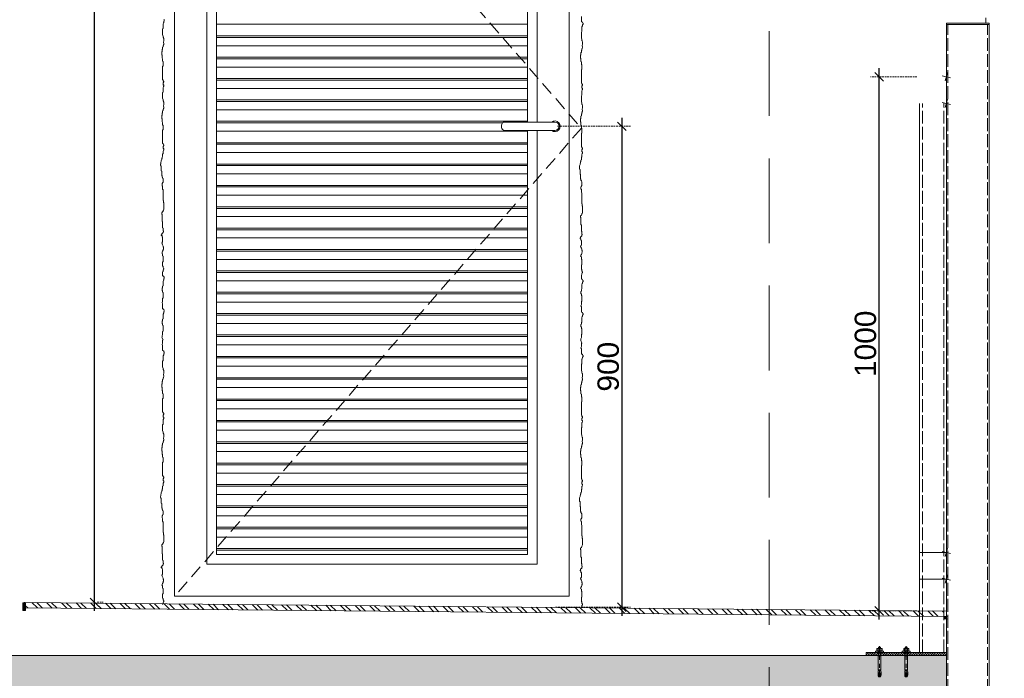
# Model space of a CAD drawing. Header units: millimetres. Extents: x 3652085 to 3778338, y -303702 to -273644.
# Tile 5 of 256: x 3655378 to 3657220, y -282828 to -281595. Entities that reach past the tile are written whole.
import ezdxf

# ---------------------------------------------------------------- set-up
doc = ezdxf.new("R2010")
doc.units = ezdxf.units.MM
doc.header["$PDMODE"] = 34
for name, pattern in [('ACAD_ISO02W100', [15, 12, -3]), ('AUSGEZOGEN', [0]), ('HIDDEN', [0.375, 0.25, -0.125]), ('HIDDEN2', [4.7625, 3.175, -1.5875])]:
    doc.linetypes.add(name, pattern=pattern)
for name, color, linetype, lineweight in [('DIM-03    (HAUSART)', 111, 'Continuous', 5), ('ENLARGED-01   (HAUSART)', 40, 'HIDDEN2', 5), ('FINISH-FLOOR   (HAUSART)', 140, 'Continuous', 5), ('METAL-CONSTRUCTION (HAUSART)', 186, 'Continuous', 5), ('SLAB    (HAUSART)_Pen_No__2', 8, 'Continuous', 15), ('WINDOW-PROFILE (HAUSART)', 166, 'Continuous', 5)]:
    doc.layers.add(name, color=color, linetype=linetype, lineweight=lineweight)
doc.layers.add('DOOR', color=7, linetype='AUSGEZOGEN')
doc.layers.add('TRANSOM', color=7, linetype='Continuous')
doc.styles.add('1-20 Eng HA', font='arial.ttf', dxfattribs={"height": 40})
doc.dimstyles.new('1-20 Eng HA', dxfattribs={"dimtxt": 40, "dimasz": 16, "dimexe": 16, "dimexo": 5, "dimgap": 5, "dimtad": 1, "dimdec": 0, "dimlfac": -1, "dimzin": 0, "dimdsep": 46, "dimtxsty": '1-20 Eng HA', "dimblk": 'OBLIQUE', "dimcen": 0.09, "dimdle": 16, "dimclrd": 256, "dimclre": 256, "dimclrt": 256, "dimadec": 0, "dimazin": 0, "dimtfac": 1, "dimtdec": 0, "dimtofl": 0, "dimtmove": 0, "dimatfit": 3, "dimldrblk": 'OBLIQUE', "dimfxl": 1, "dimtolj": 1, "dimtzin": 0, "dimlwe": 0, "dimarcsym": 0})

# ---------------------------------------------------------------- blocks, each defined once
blk = doc.blocks.new('_Oblique')
at = {"color": 0, "linetype": 'ByBlock', "lineweight": -2}
blk.add_line((-0.5, -0.5), (0.5, 0.5), dxfattribs=at)
blk = doc.blocks.new('*D82')
at = {"layer": 'Defpoints', "color": 0, "lineweight": 0, "transparency": 16777216}
for p in [(3655387.9, -279705.5, 604742), (3655517.8, -279705.5), (3655517.8, -282685.8)]:
    blk.add_point(p, dxfattribs=at)
at = {"layer": 'DIM-03    (HAUSART)', "lineweight": -2, "transparency": 16777216}
blk.add_line((3655517.8, -282701.8), (3655517.8, -279689.5), dxfattribs=at)
at = {"layer": 'DIM-03    (HAUSART)', "linetype": 'HIDDEN2', "lineweight": 0, "transparency": 16777216}
for p, q in [((3655392.9, -279705.5), (3655533.8, -279705.5)), ((3655522.8, -282685.8), (3655533.8, -282685.8))]:
    blk.add_line(p, q, dxfattribs=at)
at = {"layer": 'DIM-03    (HAUSART)', "lineweight": -2, "transparency": 16777216, "xscale": 16, "yscale": 16, "zscale": 16}
for p, rotation in [((3655517.8, -279705.5), 90), ((3655517.8, -282685.8), 270)]:
    blk.add_blockref('_Oblique', p, dxfattribs=dict(at, rotation=rotation))
at = {"layer": 'DIM-03    (HAUSART)', "transparency": 16777216, "insert": (3655492.3, -281195.7), "char_height": 40, "attachment_point": 5, "rotation": 90, "style": '1-20 Eng HA'}
blk.add_mtext('\\A1;2980', dxfattribs=at)
blk = doc.blocks.new('Dubel_2')
for p, q in [((-22.9, 0), (-2.5, 0)), ((-18.9, 3.2), (-18.4, 3.7)), ((-18.9, 3.2), (-18.9, -3.2)), ((-18.4, -3.7), (-18.4, 3.7)), ((-18.4, 3.7), (-16.3, 3.7)), ((-15, 5), (-16.3, 3.6)), ((-16.3, 3.6), (-16.3, -3.6)), ((-15.9, 4.1), (-14, 4.1)), ((-14, 5), (-15, 5)), ((-15, 5), (-15, -5)), ((-14, 8.5), (-13.2, 9.8)), ((-14, -8.5), (-14, 8.5)), ((-13.9, 8.2), (-14, 7.3)), ((-14, 7.3), (-13.9, 6.5)), ((-13.6, 9), (-13.9, 8.2)), ((-13.9, 6.5), (-13.6, 5.6)), ((-13.7, 3), (-13.9, 1)), ((-13.9, 1), (-13.9, -1)), ((-13.2, 4.9), (-13.7, 3)), ((-13.2, 9.8), (-13.6, 9)), ((-13.6, 5.6), (-13.2, 4.9)), ((-6.7, 9.8), (-13.2, 9.8)), ((-6.7, 4.9), (-13.2, 4.9)), ((-6.3, 9), (-6.7, 9.8)), ((-6, 8.5), (-6.7, 9.8)), ((-6.7, 4.9), (-6.3, 5.6)), ((-6.2, 3), (-6.7, 4.9)), ((-6.1, 8.2), (-6.3, 9)), ((-6.3, 5.6), (-6.1, 6.5)), ((-6, 1), (-6.2, 3)), ((-6, 7.3), (-6.1, 8.2)), ((-6.1, 6.5), (-6, 7.3)), ((-4, 10.5), (-6, 10.5)), ((-6, -10.5), (-6, 10.5)), ((-6, -1), (-6, 1)), ((0, 15), (-4, 15)), ((-4, 15), (-4, -15)), ((-4, -10.5), (-4, 10.5)), ((64.8, 5), (-4, 5)), ((-4, 4.1), (11, 4.1)), ((0, -15), (0, 15)), ((5, 0), (5, 0)), ((11, 5), (11, -5)), ((12.5, 0), (27.5, 0)), ((13, 5), (13, -5)), ((35, 0), (35, 0)), ((42.5, 0), (57.5, 0)), ((61, 5.2), (61, 5.2)), ((64.8, 5), (64.8, -5)), ((64.8, 4), (64.9, 3.7)), ((64.8, -4), (64.8, 4)), ((64.9, 3.7), (65.2, 3.6)), ((90, 0), (65, 0)), ((65, 0), (65, 0)), ((67.5, 3.6), (65.2, 3.6)), ((79.7, 5.6), (67.5, 4.9)), ((67.5, -1.3), (67.5, 4.9)), ((72.5, 0), (92.9, 0)), ((79.2, 3.2), (76.5, 3.1)), ((77.2, 3.8), (76.9, 3.1)), ((76.9, 3.1), (77.6, 2.3)), ((78.1, 3.9), (77.2, 3.8)), ((77.6, 2.3), (78.6, 2.7)), ((77.9, 1.8), (77.7, 4.4)), ((78.7, 3.4), (78.1, 3.9)), ((78.6, 2.7), (78.7, 3.4)), ((81.2, 5.6), (79.7, 5.6)), ((82.8, 5.3), (81.2, 5.6)), ((82.3, 4), (81.8, 4.5)), ((81.8, 4.5), (81.8, 2.8)), ((82, 1.1), (81.8, 4.5)), ((81.8, 2.8), (82, 1.1)), ((82, 1.1), (82.5, 1.6)), ((82.7, 3.5), (82.3, 4)), ((82.5, 1.6), (82.7, 2.2)), ((83.9, 0.3), (82.5, -0.2)), ((82.8, 2.8), (82.7, 3.5)), ((82.7, 2.2), (82.8, 2.8)), ((82.8, 5.3), (83.6, 5)), ((83.6, 5), (84.4, 4.4)), ((84.7, 1.2), (83.9, 0.3)), ((84, 4.8), (85, 5)), ((84.4, 4.4), (84.8, 3.6)), ((85, 2.6), (84.7, 1.2)), ((84.8, 3.6), (85, 2.6)), ((89.5, 5), (85, 5)), ((85, 5), (85, -5)), ((91, 3.5), (89.5, 5)), ((89.5, -5), (89.5, 5)), ((91, -3.5), (91, 3.5)), ((92.9, 0), (92.9, 0)), ((-18.4, -3.7), (-18.9, -3.2)), ((-18.4, -3.7), (-16.3, -3.7)), ((-15, -5), (-16.3, -3.6)), ((-15.9, -4.1), (-14, -4.1)), ((-14, -5), (-15, -5)), ((-13.9, -6.5), (-14, -7.3)), ((-14, -7.3), (-13.9, -8.2)), ((-14, -8.5), (-13.2, -9.8)), ((-13.9, -1), (-13.7, -2.9)), ((-13.6, -5.6), (-13.9, -6.5)), ((-13.9, -8.2), (-13.6, -9)), ((-13.7, -2.9), (-13.2, -4.9)), ((-13.2, -4.9), (-13.6, -5.6)), ((-13.6, -9), (-13.2, -9.8)), ((-6.7, -4.9), (-13.2, -4.9)), ((-6.7, -9.8), (-13.2, -9.8)), ((-6.7, -4.9), (-6.2, -2.9)), ((-6.3, -5.6), (-6.7, -4.9)), ((-6, -8.5), (-6.7, -9.8)), ((-6.7, -9.8), (-6.3, -9)), ((-6.1, -6.5), (-6.3, -5.6)), ((-6.3, -9), (-6.1, -8.2)), ((-6.2, -2.9), (-6, -1)), ((-6, -7.3), (-6.1, -6.5)), ((-6.1, -8.2), (-6, -7.3)), ((-4, -10.5), (-6, -10.5)), ((-4, -4.1), (11, -4.1)), ((64.8, -5), (-4, -5)), ((-4, -15), (0, -15)), ((13, -5), (13, -5)), ((64.9, -3.7), (64.8, -4)), ((65.2, -3.6), (64.9, -3.7)), ((67.5, -3.6), (65.2, -3.6)), ((69.2, -1.2), (67.5, -1.3)), ((69.2, -2.4), (67.5, -2.3)), ((67.5, -2.3), (67.5, -5)), ((76.6, -5.4), (67.5, -5)), ((69.5, -1.3), (69.2, -1.2)), ((69.2, -2.4), (69.5, -2.2)), ((69.7, -1.6), (69.5, -1.3)), ((69.5, -2.2), (69.7, -1.9)), ((69.7, -1.9), (69.7, -1.6)), ((76.2, -1.5), (76.1, -1.9)), ((76.1, -1.9), (76.2, -2.2)), ((76.3, -1.2), (76.2, -1.5)), ((76.2, -2.2), (76.5, -2.5)), ((76.6, -1), (76.3, -1.2)), ((76.5, -2.5), (76.8, -2.7)), ((77, -0.9), (76.6, -1)), ((76.6, -5.5), (76.6, -5.4)), ((76.7, -5.5), (76.6, -5.5)), ((77.7, -5.4), (76.7, -5.4)), ((76.7, -5.5), (76.7, -5.9)), ((78.6, -5.6), (76.7, -5.9)), ((80.5, -2.9), (76.8, -2.7)), ((80.8, -0.7), (77, -0.9)), ((77.7, -4.5), (77.7, -6.2)), ((78.6, -5.5), (77.7, -5.4)), ((78.7, -5.5), (78.6, -5.6)), ((81.6, -5.7), (78.7, -5.5)), ((81.7, -3.3), (80.5, -2.9)), ((81.6, -0.4), (80.8, -0.7)), ((82.5, -0.2), (81.6, -0.4)), ((81.8, -4.9), (81.6, -5.7)), ((81.6, -5.7), (81.7, -6.2)), ((82.9, -3.6), (81.7, -3.3)), ((81.8, -4.9), (81.7, -6.2)), ((82.6, -5.7), (81.7, -6.2)), ((82.6, -5.7), (81.8, -4.9)), ((84.8, -5.8), (82.6, -5.7)), ((84, -4.1), (82.9, -3.6)), ((84.8, -5), (84, -4.1)), ((84.8, -4.9), (85, -5)), ((84.8, -5), (84.8, -5.8)), ((89.5, -5), (85, -5)), ((89.5, -5), (91, -3.5))]:
    blk.add_line(p, q)
blk = doc.blocks.new('*D187')
at = {"layer": 'Defpoints', "color": 0, "lineweight": 0, "transparency": 16777216}
for p in [(3656379.2, -281794.6, 302370.5), (3656375.5, -282694.9, 302371), (3656504.6, -282694.9)]:
    blk.add_point(p, dxfattribs=at)
at = {"layer": 'DIM-03    (HAUSART)', "lineweight": -2, "transparency": 16777216}
blk.add_line((3656504.6, -281778.6), (3656504.6, -282710.9), dxfattribs=at)
at = {"layer": 'DIM-03    (HAUSART)', "linetype": 'HIDDEN2', "lineweight": 0, "transparency": 16777216}
for p, q in [((3656384.2, -281794.6), (3656520.6, -281794.6)), ((3656380.5, -282694.9), (3656520.6, -282694.9))]:
    blk.add_line(p, q, dxfattribs=at)
at = {"layer": 'DIM-03    (HAUSART)', "lineweight": -2, "transparency": 16777216, "xscale": 16, "yscale": 16, "zscale": 16}
for p, rotation in [((3656504.6, -281794.6), 90), ((3656504.6, -282694.9), 270)]:
    blk.add_blockref('_Oblique', p, dxfattribs=dict(at, rotation=rotation))
at = {"layer": 'DIM-03    (HAUSART)', "transparency": 16777216, "insert": (3656479.1, -282244.7), "char_height": 40, "attachment_point": 5, "rotation": 90, "style": '1-20 Eng HA'}
blk.add_mtext('\\A1;900', dxfattribs=at)
blk = doc.blocks.new('*D179')
at = {"layer": 'Defpoints', "color": 0, "lineweight": 0, "transparency": 16777216}
for p in [(3656985.8, -281701.8), (3657061.7, -281701.8, 302371), (3657061.7, -282701.8, 302371)]:
    blk.add_point(p, dxfattribs=at)
at = {"layer": 'DIM-03    (HAUSART)', "lineweight": -2, "transparency": 16777216}
blk.add_line((3656985.8, -282717.8), (3656985.8, -281685.8), dxfattribs=at)
at = {"layer": 'DIM-03    (HAUSART)', "linetype": 'HIDDEN2', "lineweight": 0, "transparency": 16777216}
for p, q in [((3657056.7, -281701.8), (3656969.8, -281701.8)), ((3657056.7, -282701.8), (3656969.8, -282701.8))]:
    blk.add_line(p, q, dxfattribs=at)
at = {"layer": 'DIM-03    (HAUSART)', "lineweight": -2, "transparency": 16777216, "xscale": 16, "yscale": 16, "zscale": 16}
for p, rotation in [((3656985.8, -281701.8), 90), ((3656985.8, -282701.8), 270)]:
    blk.add_blockref('_Oblique', p, dxfattribs=dict(at, rotation=rotation))
at = {"layer": 'DIM-03    (HAUSART)', "lineweight": 0, "transparency": 16777216, "insert": (3656960.4, -282201.8), "char_height": 40, "attachment_point": 5, "rotation": 90, "style": '1-20 Eng HA'}
blk.add_mtext('\\A1;1000', dxfattribs=at)

msp = doc.modelspace()

# ---------------------------------------------------------------- hatches: boundary and pattern name
at = {"layer": 'FINISH-FLOOR   (HAUSART)'}
h = msp.add_hatch(dxfattribs=at)
h.set_pattern_fill('ANSI32', color=256, scale=2, angle=90.5746)
h.set_pattern_definition([(135.57457049, (-10197571.18, 2196901.2), (-13.334626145, -13.604787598), []), (135.57457049, (-10197571.27, 2196910.18), (-13.334626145, -13.604787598), [])])
h.paths.add_polyline_path([(3657106.7, -282712.2), (3657106.7, -282702.2), (3655388.9, -282686.2), (3655388.9, -282696.2)])
at = {"layer": 'METAL-CONSTRUCTION (HAUSART)', "lineweight": 0}
h = msp.add_hatch(dxfattribs=at)
h.set_pattern_fill('ANSI31', color=256, angle=-90)
h.set_pattern_definition([(315, (-10187031.9756, 2177644.9822), (2.2450640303, 2.2450640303), [])])
h.paths.add_polyline_path([(3657111.7, -282779.5), (3657111.7, -282785.5), (3656961.7, -282785.5), (3656961.7, -282779.5)])
at = {"layer": 'SLAB    (HAUSART)_Pen_No__2', "lineweight": 15}
h = msp.add_hatch(dxfattribs=at)
h.set_pattern_fill('AR-CONC', color=256, scale=0.4)
h.set_pattern_definition([(50, (3418344.293, -218400.785), (72.873868, -6.375634), [7.62, -83.82]), (355, (3418344.29, -218400.785), (-14.097369, 76.422738), [6.096, -67.056234]), (100.451445, (3418350.366, -218401.32), (58.776499, 70.0471), [6.476004, -71.236098]), (46.1842, (3418344.29, -218380.465), (108.431616, -16.81693), [11.43, -125.73]), (96.63556, (3418353.33, -218381.87), (94.961654, 98.97045), [9.71401, -106.854243]), (351.18415, (3418344.29, -218380.47), (94.961654, 98.97045), [9.143987, -100.583893]), (21, (3418354.453, -218385.545), (60.645757, -40.90608), [7.62, -83.82]), (326, (3418354.45, -218385.545), (24.720811, 73.675186), [6.096, -67.056]), (71.451445, (3418359.51, -218388.954), (85.366568, 32.769108), [6.476004, -71.235975]), (37.5, (3418344.293, -218400.785), (1.2354413, 33.8220155), [0, -66.2432, 0, -68.072, 0, -67.31]), (7.5, (3418344.293, -218400.785), (26.727865, 40.07223), [0, -38.8112, 0, -64.7192, 0, -25.654]), (327.5, (3418321.636, -218400.785), (54.236238, -2.2914976), [0, -25.4, 0, -79.248, 0, -105.156]), (317.5, (3418311.476, -218400.785), (59.251673, 10.170596), [0, -33.02, 0, -52.6288, 0, -74.676])])
h.paths.add_polyline_path([(3654739.9, -282785.5), (3654739.9, -283005.5), (3654911.7, -283005.5), (3654911.7, -283285.5), (3655311.7, -283285.5), (3655311.7, -283005.5), (3656613.5, -283005.5), (3657111.7, -283005.5), (3657111.7, -282785.5)])
at = {"layer": 'TRANSOM', "linetype": 'Continuous'}
h = msp.add_hatch(dxfattribs=at)
h.set_pattern_fill('_U', color=3, scale=2, angle=45, style=0, double=1, pattern_type=0)
h.set_pattern_definition([(45, (3635551.2143, -280910.246), (-1.41421356, 1.41421356), []), (135, (3635551.2143, -280910.246), (-1.41421356, -1.41421356), [])])
edge = h.paths.add_edge_path()
edge.add_arc((3655386.3, -282689.2), 3, 31.9867, 148.8605)
edge.add_line((3655383.8, -282687.6), (3655383.8, -282701.2))
edge.add_line((3655383.8, -282701.2), (3655388.9, -282701.3))
edge.add_line((3655388.9, -282701.3), (3655388.9, -282687.6))

# ---------------------------------------------------------------- linework, layer by layer
at = {"lineweight": 15}
for p, q in [((3657103.9, -281700, 302371), (3657119.5, -281703.7, 302371)), ((3657113.8, -281694.1, 302371), (3657109.7, -281709.6, 302371)), ((3657113.8, -281744.1, 302371), (3657109.7, -281759.6, 302371)), ((3657103.9, -281750, 302371), (3657119.5, -281753.7, 302371)), ((3657103.9, -282590.4, 302371), (3657119.5, -282594.1, 302371)), ((3657113.8, -282584.5, 302371), (3657109.7, -282600, 302371)), ((3657103.9, -282640.4, 302371), (3657119.5, -282644.1, 302371)), ((3657113.8, -282634.5, 302371), (3657109.7, -282650, 302371))]:
    msp.add_line(p, q, dxfattribs=at)
at = {"color": 2, "lineweight": 0, "elevation": 302371}
msp.add_lwpolyline([(3655388.9, -282687.6, 0.559304), (3655383.8, -282687.6), (3655383.8, -282701.2), (3655388.9, -282701.2), (3655388.9, -282687.6)], format="xyb", close=True, dxfattribs=at)
at = {"layer": 'DIM-03    (HAUSART)', "color": 0, "lineweight": 0, "elevation": 302371}
for points in [[(3655645.1, -282689.8), (3655645.1, -282689), (3655645.9, -282688.2), (3655645.9, -282685.9), (3655646.7, -282685.1), (3655647.5, -282684.3), (3655647.5, -282682.7), (3655646.7, -282682.7), (3655646.7, -282681.9), (3655645.9, -282681.1), (3655645.9, -282678.7), (3655645.1, -282678), (3655645.1, -282670), (3655645.9, -282670), (3655645.9, -282659.8), (3655645.1, -282659), (3655645.1, -282655), (3655644.3, -282654.2), (3655643.5, -282653.5), (3655644.3, -282653.5), (3655644.3, -282651.9), (3655645.1, -282650.3), (3655645.9, -282648.7), (3655645.9, -282647.1), (3655646.7, -282646.3), (3655646.7, -282643.2), (3655645.9, -282642.4), (3655645.9, -282640.8), (3655645.1, -282638.4), (3655644.3, -282636.9), (3655644.3, -282636.1), (3655643.5, -282635.3), (3655644.3, -282634.5), (3655644.3, -282633.7), (3655645.1, -282632.9), (3655645.1, -282624.2), (3655644.3, -282623.4), (3655644.3, -282621), (3655642.7, -282621), (3655642.7, -282619.5), (3655643.5, -282619.5), (3655643.5, -282617.9), (3655645.9, -282615.5), (3655645.9, -282613.9), (3655646.7, -282613.9), (3655646.7, -282612.3), (3655645.9, -282612.3), (3655645.9, -282607.6), (3655645.1, -282606.8), (3655645.1, -282595), (3655644.3, -282595), (3655644.3, -282581.5), (3655643.5, -282580.7), (3655643.5, -282578.4), (3655645.1, -282576.8), (3655645.9, -282575.2), (3655645.9, -282574.4), (3655646.7, -282573.6), (3655647.5, -282572), (3655647.5, -282560.2), (3655646.7, -282559.4), (3655646.7, -282555.4), (3655645.9, -282555.4), (3655645.9, -282554.2), (3655645.9, -282535.7), (3655645.1, -282534.1), (3655645.1, -282528.6), (3655644.3, -282527.8), (3655644.3, -282523.8), (3655645.1, -282523), (3655645.1, -282522.2), (3655645.9, -282521.5), (3655645.9, -282514.3), (3655645.1, -282513.6), (3655645.1, -282512), (3655644.3, -282512), (3655644.3, -282509.6), (3655643.5, -282508.8), (3655643.5, -282500.9), (3655642.7, -282500.1), (3655642.7, -282491.4), (3655642, -282490.6), (3655642, -282489.8), (3655641.4, -282489.8), (3655641.4, -282487.5), (3655642, -282486.7), (3655642, -282484.3), (3655642.7, -282481.9), (3655642.7, -282481.1), (3655643.5, -282478), (3655643.5, -282477.2), (3655644.3, -282476.4), (3655644.3, -282474), (3655645.1, -282473.2), (3655645.1, -282468.5), (3655645.9, -282467.7), (3655645.9, -282463), (3655646.7, -282462.2), (3655646.7, -282461.4), (3655647.5, -282460.6), (3655647.5, -282458.2), (3655645.9, -282458.4), (3655646.2, -282454.6), (3655647.5, -282452.7), (3655647.5, -282451.1), (3655646.7, -282451.1), (3655645.9, -282450.3), (3655645.9, -282448.7), (3655645.1, -282448.7), (3655645.1, -282423.4), (3655645.9, -282423.4), (3655645.9, -282414.8), (3655645.1, -282414), (3655645.1, -282409.2), (3655644.3, -282408.4), (3655644.3, -282402.9), (3655643.5, -282402.1), (3655643.5, -282396.6), (3655644.3, -282395.8), (3655644.3, -282391.8), (3655645.1, -282391), (3655645.1, -282387.9), (3655645.9, -282387.1), (3655645.9, -282384.7), (3655646.7, -282384.7), (3655646.7, -282383.1), (3655647.5, -282382.3), (3655647.5, -282380.8), (3655646.6, -282378.8), (3655647.2, -282375.4), (3655647.5, -282372.9), (3655647.5, -282371.3), (3655646.7, -282370.5), (3655646.7, -282369.7), (3655645.9, -282368.9), (3655645.9, -282367.3), (3655645.1, -282364.2), (3655645.1, -282353.3), (3655645.9, -282352.5), (3655645.9, -282346.3), (3655645.9, -282346.3), (3655645.9, -282343.8), (3655646.7, -282343), (3655646.7, -282342.2), (3655647.5, -282341.4), (3655647.5, -282339.1), (3655645.9, -282339.2), (3655646.2, -282335.5), (3655647.5, -282333.5), (3655647.5, -282331.9), (3655646.7, -282331.9), (3655645.9, -282331.1), (3655645.9, -282329.6), (3655645.1, -282329.6), (3655645.1, -282304.3), (3655645.9, -282304.3), (3655645.9, -282295.6), (3655645.1, -282294.8), (3655645.1, -282290), (3655644.3, -282289.3), (3655644.3, -282283.7), (3655643.5, -282282.9), (3655643.5, -282277.4), (3655644.3, -282276.6), (3655644.3, -282272.7), (3655645.1, -282271.9), (3655645.1, -282268.7), (3655645.9, -282267.9), (3655645.9, -282265.5), (3655646.7, -282265.5), (3655646.7, -282264), (3655647.5, -282263.2), (3655647.5, -282261.6), (3655646.6, -282259.6), (3655647.2, -282256.2), (3655647.5, -282253.7), (3655647.5, -282252.1), (3655646.7, -282251.3), (3655646.7, -282250.5), (3655645.9, -282249.7), (3655645.9, -282248.2), (3655645.1, -282245), (3655645.1, -282234.1), (3655645.9, -282233.3), (3655645.9, -282224.6), (3655646.7, -282223.8), (3655646.7, -282223), (3655647.5, -282222.2), (3655647.5, -282219.9), (3655648.3, -282219.9), (3655648.3, -282217.5), (3655647.5, -282216.7), (3655647.5, -282215.9), (3655646.7, -282215.1), (3655645.9, -282215.1), (3655645.1, -282214.3), (3655645.1, -282205.2), (3655644.3, -282203.1), (3655645.1, -282200.7), (3655645.1, -282195.2), (3655645.9, -282194.4), (3655643.9, -282189.8), (3655644.3, -282188.9), (3655644.3, -282186.6), (3655645.1, -282184.2), (3655645.1, -282178.7), (3655645.9, -282177.9), (3655645.9, -282167.6), (3655645.1, -282166.8), (3655645.1, -282164.4), (3655644.3, -282163.7), (3655644.3, -282159.7), (3655645.1, -282158.9), (3655645.1, -282155.8), (3655645.9, -282155), (3655645.9, -282146.3), (3655646.7, -282145.5), (3655646.7, -282144.7), (3655647.5, -282143.9), (3655647.5, -282141.5), (3655648.3, -282141.5), (3655648.3, -282139.2), (3655647.5, -282138.4), (3655647.5, -282137.6), (3655646.7, -282136.8), (3655645.9, -282136.8), (3655645.1, -282136), (3655645.1, -282126.9), (3655644.3, -282124.7), (3655645.1, -282122.4), (3655645.1, -282116.8), (3655645.9, -282116), (3655645.9, -282105.8), (3655645.1, -282105), (3655645.1, -282102.6), (3655644.3, -282101.8), (3655644.3, -282097.9), (3655645.1, -282097.1), (3655645.1, -282093.9), (3655645.9, -282093.1), (3655645.9, -282084.4), (3655646.7, -282083.6), (3655646.7, -282082.8), (3655647.5, -282082.1), (3655647.5, -282079.7), (3655648.3, -282079.7), (3655648.3, -282077.3), (3655647.5, -282076.5), (3655647.5, -282075.7), (3655646.7, -282074.9), (3655645.9, -282074.9), (3655645.1, -282074.2), (3655645.1, -282067), (3655645.9, -282066.2), (3655645.9, -282063.9), (3655646.7, -282063.1), (3655647.5, -282062.3), (3655647.5, -282060.7), (3655646.7, -282060.7), (3655646.7, -282059.9), (3655645.9, -282059.1), (3655645.9, -282056.8), (3655645.1, -282056), (3655645.1, -282048.1), (3655645.9, -282048.1), (3655645.9, -282037.8), (3655645.1, -282037), (3655645.1, -282033.1), (3655644.3, -282032.3), (3655643.5, -282031.5), (3655644.3, -282031.5), (3655644.3, -282029.9), (3655645.1, -282028.3), (3655645.9, -282026.7), (3655645.9, -282025.1), (3655646.7, -282024.4), (3655646.7, -282021.2), (3655645.9, -282020.4), (3655645.9, -282018.8), (3655645.1, -282016.5), (3655644.3, -282014.9), (3655644.3, -282014.1), (3655643.5, -282013.3), (3655644.3, -282012.5), (3655644.3, -282011.7), (3655645.1, -282010.9), (3655645.1, -282002.2), (3655644.3, -282001.4), (3655644.3, -281999.1), (3655642.7, -281999.1), (3655642.7, -281997.5), (3655643.5, -281997.5), (3655643.5, -281995.9), (3655645.9, -281993.5), (3655645.9, -281992), (3655646.7, -281992), (3655646.7, -281990.4), (3655645.9, -281990.4), (3655645.9, -281985.6), (3655645.1, -281984.8), (3655645.1, -281973), (3655644.3, -281973), (3655644.3, -281959.5), (3655643.5, -281958.8), (3655643.5, -281956.4), (3655645.1, -281954.8), (3655645.9, -281953.2), (3655645.9, -281952.4), (3655646.7, -281951.6), (3655647.5, -281950.1), (3655647.5, -281938.2), (3655646.7, -281937.4), (3655646.7, -281933.5), (3655645.9, -281933.5), (3655645.9, -281932.2), (3655645.9, -281913.7), (3655645.1, -281912.1), (3655645.1, -281906.6), (3655644.3, -281905.8), (3655644.3, -281901.8), (3655645.1, -281901.1), (3655645.1, -281900.3), (3655645.9, -281899.5), (3655645.9, -281892.4), (3655645.1, -281891.6), (3655645.1, -281890), (3655644.3, -281890), (3655644.3, -281887.6), (3655643.5, -281886.8), (3655643.5, -281878.9), (3655642.7, -281878.1), (3655642.7, -281869.4), (3655642, -281868.6), (3655642, -281867.9), (3655641.4, -281867.9), (3655641.4, -281865.5), (3655642, -281864.7), (3655642, -281862.3), (3655642.7, -281860), (3655642.7, -281859.2), (3655643.5, -281856), (3655643.5, -281855.2), (3655644.3, -281854.4), (3655644.3, -281852.1), (3655645.1, -281851.3), (3655645.1, -281846.5), (3655645.9, -281845.7), (3655645.9, -281841), (3655646.7, -281840.2), (3655646.7, -281839.4), (3655647.5, -281838.6), (3655647.5, -281836.2), (3655645.9, -281836.4), (3655646.2, -281832.7), (3655647.5, -281830.7), (3655647.5, -281829.1), (3655646.7, -281829.1), (3655645.9, -281828.3), (3655645.9, -281826.8), (3655645.1, -281826.8), (3655645.1, -281801.5), (3655645.9, -281801.5), (3655645.9, -281792.8), (3655645.1, -281792), (3655645.1, -281787.2), (3655644.3, -281786.4), (3655644.3, -281780.9), (3655643.5, -281780.1), (3655643.5, -281774.6), (3655644.3, -281773.8), (3655644.3, -281769.9), (3655645.1, -281769.1), (3655645.1, -281765.9), (3655645.9, -281765.1), (3655645.9, -281762.7), (3655646.7, -281762.7), (3655646.7, -281761.2), (3655647.5, -281760.4), (3655647.5, -281758.8), (3655646.6, -281756.8), (3655647.2, -281753.4), (3655647.5, -281750.9), (3655647.5, -281749.3), (3655646.7, -281748.5), (3655646.7, -281747.7), (3655645.9, -281746.9), (3655645.9, -281745.3), (3655645.1, -281742.2), (3655645.1, -281731.3), (3655645.9, -281730.5), (3655645.9, -281724.4), (3655645.9, -281724.4), (3655645.9, -281721.8), (3655646.7, -281721), (3655646.7, -281720.2), (3655647.5, -281719.4), (3655647.5, -281717.1), (3655645.9, -281717.3), (3655646.2, -281713.5), (3655647.5, -281711.5), (3655647.5, -281710), (3655646.7, -281710), (3655645.9, -281709.2), (3655645.9, -281707.6), (3655645.1, -281707.6), (3655645.1, -281682.3), (3655645.9, -281682.3), (3655645.9, -281673.6), (3655645.1, -281672.8), (3655645.1, -281668.1), (3655644.3, -281667.3), (3655644.3, -281661.7), (3655643.5, -281661), (3655643.5, -281655.4), (3655644.3, -281654.6), (3655644.3, -281650.7), (3655645.1, -281649.9), (3655645.1, -281646.7), (3655645.9, -281645.9), (3655645.9, -281643.6), (3655646.7, -281643.6), (3655646.7, -281642), (3655647.5, -281641.2), (3655647.5, -281639.6), (3655646.6, -281637.7), (3655647.2, -281634.2), (3655647.5, -281631.7), (3655647.5, -281630.1), (3655646.7, -281629.3), (3655646.7, -281628.5), (3655645.9, -281627.8), (3655645.9, -281626.2), (3655645.1, -281623), (3655645.1, -281612.1), (3655645.9, -281611.3), (3655645.9, -281602.6), (3655646.7, -281601.8), (3655646.7, -281601), (3655647.5, -281600.3), (3655647.5, -281597.9), (3655648.3, -281597.9), (3655648.3, -281595.5), (3655647.5, -281594.7)], [(3656428.7, -282695.9), (3656428.7, -282695.1), (3656429.5, -282694.3), (3656429.5, -282691.9), (3656430.3, -282691.1), (3656431, -282690.4), (3656431, -282688.8), (3656430.3, -282688.8), (3656430.3, -282688), (3656429.5, -282687.2), (3656429.5, -282684.8), (3656428.7, -282684), (3656428.7, -282676.1), (3656429.5, -282676.1), (3656429.5, -282665.8), (3656428.7, -282665.1), (3656428.7, -282661.1), (3656427.9, -282660.3), (3656427.1, -282659.5), (3656427.9, -282659.5), (3656427.9, -282657.9), (3656428.7, -282656.4), (3656429.5, -282654.8), (3656429.5, -282653.2), (3656430.3, -282652.4), (3656430.3, -282649.3), (3656429.5, -282648.5), (3656429.5, -282646.9), (3656428.7, -282644.5), (3656427.9, -282642.9), (3656427.9, -282642.1), (3656427.1, -282641.3), (3656427.9, -282640.6), (3656427.9, -282639.8), (3656428.7, -282639), (3656428.7, -282630.3), (3656427.9, -282629.5), (3656427.9, -282627.1), (3656426.3, -282627.1), (3656426.3, -282625.5), (3656427.1, -282625.5), (3656427.1, -282624), (3656429.5, -282621.6), (3656429.5, -282620), (3656430.3, -282620), (3656430.3, -282618.4), (3656429.5, -282618.4), (3656429.5, -282613.7), (3656428.7, -282612.9), (3656428.7, -282601), (3656427.9, -282601), (3656427.9, -282587.6), (3656427.1, -282586.8), (3656427.1, -282584.4), (3656428.7, -282582.9), (3656429.5, -282581.3), (3656429.5, -282580.5), (3656430.3, -282579.7), (3656431, -282578.1), (3656431, -282566.3), (3656430.3, -282565.5), (3656430.3, -282561.5), (3656429.5, -282561.5), (3656429.5, -282560.3), (3656429.5, -282541.8), (3656428.7, -282540.2), (3656428.7, -282534.6), (3656427.9, -282533.9), (3656427.9, -282529.9), (3656428.7, -282529.1), (3656428.7, -282528.3), (3656429.5, -282527.5), (3656429.5, -282520.4), (3656428.7, -282519.6), (3656428.7, -282518), (3656427.9, -282518), (3656427.9, -282515.7), (3656427.1, -282514.9), (3656427.1, -282507), (3656426.3, -282506.2), (3656426.3, -282497.5), (3656425.5, -282496.7), (3656425.5, -282495.9), (3656425, -282495.9), (3656425, -282493.5), (3656425.5, -282492.8), (3656425.5, -282490.4), (3656426.3, -282488), (3656426.3, -282487.2), (3656427.1, -282484.1), (3656427.1, -282483.3), (3656427.9, -282482.5), (3656427.9, -282480.1), (3656428.7, -282479.3), (3656428.7, -282474.6), (3656429.5, -282473.8), (3656429.5, -282469), (3656430.3, -282468.3), (3656430.3, -282467.5), (3656431, -282466.7), (3656431, -282464.3), (3656429.4, -282464.5), (3656429.8, -282460.7), (3656431, -282458.8), (3656431, -282457.2), (3656430.3, -282457.2), (3656429.5, -282456.4), (3656429.5, -282454.8), (3656428.7, -282454.8), (3656428.7, -282429.5), (3656429.5, -282429.5), (3656429.5, -282420.8), (3656428.7, -282420), (3656428.7, -282415.3), (3656427.9, -282414.5), (3656427.9, -282409), (3656427.1, -282408.2), (3656427.1, -282402.6), (3656427.9, -282401.9), (3656427.9, -282397.9), (3656428.7, -282397.1), (3656428.7, -282394), (3656429.5, -282393.2), (3656429.5, -282390.8), (3656430.3, -282390.8), (3656430.3, -282389.2), (3656431, -282388.4), (3656431, -282386.8), (3656430.1, -282384.9), (3656430.8, -282381.4), (3656431, -282378.9), (3656431, -282377.4), (3656430.3, -282376.6), (3656430.3, -282375.8), (3656429.5, -282375), (3656429.5, -282373.4), (3656428.7, -282370.2), (3656428.7, -282359.3), (3656429.5, -282358.5), (3656429.5, -282352.4), (3656429.5, -282352.4), (3656429.5, -282349.9), (3656430.3, -282349.1), (3656430.3, -282348.3), (3656431, -282347.5), (3656431, -282345.1), (3656429.4, -282345.3), (3656429.8, -282341.5), (3656431, -282339.6), (3656431, -282338), (3656430.3, -282338), (3656429.5, -282337.2), (3656429.5, -282335.6), (3656428.7, -282335.6), (3656428.7, -282310.4), (3656429.5, -282310.4), (3656429.5, -282301.7), (3656428.7, -282300.9), (3656428.7, -282296.1), (3656427.9, -282295.3), (3656427.9, -282289.8), (3656427.1, -282289), (3656427.1, -282283.5), (3656427.9, -282282.7), (3656427.9, -282278.7), (3656428.7, -282277.9), (3656428.7, -282274.8), (3656429.5, -282274), (3656429.5, -282271.6), (3656430.3, -282271.6), (3656430.3, -282270), (3656431, -282269.2), (3656431, -282267.7), (3656430.1, -282265.7), (3656430.8, -282262.3), (3656431, -282259.8), (3656431, -282258.2), (3656430.3, -282257.4), (3656430.3, -282256.6), (3656429.5, -282255.8), (3656429.5, -282254.2), (3656428.7, -282251.1), (3656428.7, -282240.2), (3656429.5, -282239.4), (3656429.5, -282230.7), (3656430.3, -282229.9), (3656430.3, -282229.1), (3656431, -282228.3), (3656431, -282225.9), (3656431.8, -282225.9), (3656431.8, -282223.6), (3656431, -282222.8), (3656431, -282222), (3656430.3, -282221.2), (3656429.5, -282221.2), (3656428.7, -282220.4), (3656428.7, -282211.3), (3656427.9, -282209.1), (3656428.7, -282206.8), (3656428.7, -282201.2), (3656429.5, -282200.5), (3656427.5, -282195.9), (3656427.9, -282195), (3656427.9, -282192.7), (3656428.7, -282190.3), (3656428.7, -282184.7), (3656429.5, -282184), (3656429.5, -282173.7), (3656428.7, -282172.9), (3656428.7, -282170.5), (3656427.9, -282169.7), (3656427.9, -282165.8), (3656428.7, -282165), (3656428.7, -282161.8), (3656429.5, -282161), (3656429.5, -282152.3), (3656430.3, -282151.6), (3656430.3, -282150.8), (3656431, -282150), (3656431, -282147.6), (3656431.8, -282147.6), (3656431.8, -282145.2), (3656431, -282144.4), (3656431, -282143.6), (3656430.3, -282142.9), (3656429.5, -282142.9), (3656428.7, -282142.1), (3656428.7, -282132.9), (3656427.9, -282130.8), (3656428.7, -282128.4), (3656428.7, -282122.9), (3656429.5, -282122.1), (3656429.5, -282111.8), (3656428.7, -282111.1), (3656428.7, -282108.7), (3656427.9, -282107.9), (3656427.9, -282103.9), (3656428.7, -282103.1), (3656428.7, -282100), (3656429.5, -282099.2), (3656429.5, -282090.5), (3656430.3, -282089.7), (3656430.3, -282088.9), (3656431, -282088.1), (3656431, -282085.8), (3656431.8, -282085.8), (3656431.8, -282083.4), (3656431, -282082.6), (3656431, -282081.8), (3656430.3, -282081), (3656429.5, -282081), (3656428.7, -282080.2), (3656428.7, -282073.1), (3656429.5, -282072.3), (3656429.5, -282070), (3656430.3, -282069.2), (3656431, -282068.4), (3656431, -282066.8), (3656430.3, -282066.8), (3656430.3, -282066), (3656429.5, -282065.2), (3656429.5, -282062.8), (3656428.7, -282062), (3656428.7, -282054.1), (3656429.5, -282054.1), (3656429.5, -282043.9), (3656428.7, -282043.1), (3656428.7, -282039.1), (3656427.9, -282038.3), (3656427.1, -282037.5), (3656427.9, -282037.5), (3656427.9, -282036), (3656428.7, -282034.4), (3656429.5, -282032.8), (3656429.5, -282031.2), (3656430.3, -282030.4), (3656430.3, -282027.3), (3656429.5, -282026.5), (3656429.5, -282024.9), (3656428.7, -282022.5), (3656427.9, -282020.9), (3656427.9, -282020.2), (3656427.1, -282019.4), (3656427.9, -282018.6), (3656427.9, -282017.8), (3656428.7, -282017), (3656428.7, -282008.3), (3656427.9, -282007.5), (3656427.9, -282005.1), (3656426.3, -282005.1), (3656426.3, -282003.6), (3656427.1, -282003.6), (3656427.1, -282002), (3656429.5, -281999.6), (3656429.5, -281998), (3656430.3, -281998), (3656430.3, -281996.4), (3656429.5, -281996.4), (3656429.5, -281991.7), (3656428.7, -281990.9), (3656428.7, -281979.1), (3656427.9, -281979.1), (3656427.9, -281965.6), (3656427.1, -281964.8), (3656427.1, -281962.5), (3656428.7, -281960.9), (3656429.5, -281959.3), (3656429.5, -281958.5), (3656430.3, -281957.7), (3656431, -281956.1), (3656431, -281944.3), (3656430.3, -281943.5), (3656430.3, -281939.5), (3656429.5, -281939.5), (3656429.5, -281938.3), (3656429.5, -281919.8), (3656428.7, -281918.2), (3656428.7, -281912.7), (3656427.9, -281911.9), (3656427.9, -281907.9), (3656428.7, -281907.1), (3656428.7, -281906.3), (3656429.5, -281905.6), (3656429.5, -281898.4), (3656428.7, -281897.6), (3656428.7, -281896.1), (3656427.9, -281896.1), (3656427.9, -281893.7), (3656427.1, -281892.9), (3656427.1, -281885), (3656426.3, -281884.2), (3656426.3, -281875.5), (3656425.5, -281874.7), (3656425.5, -281873.9), (3656425, -281873.9), (3656425, -281871.6), (3656425.5, -281870.8), (3656425.5, -281868.4), (3656426.3, -281866), (3656426.3, -281865.2), (3656427.1, -281862.1), (3656427.1, -281861.3), (3656427.9, -281860.5), (3656427.9, -281858.1), (3656428.7, -281857.3), (3656428.7, -281852.6), (3656429.5, -281851.8), (3656429.5, -281847.1), (3656430.3, -281846.3), (3656430.3, -281845.5), (3656431, -281844.7), (3656431, -281842.3), (3656429.4, -281842.5), (3656429.8, -281838.7), (3656431, -281836.8), (3656431, -281835.2), (3656430.3, -281835.2), (3656429.5, -281834.4), (3656429.5, -281832.8), (3656428.7, -281832.8), (3656428.7, -281807.5), (3656429.5, -281807.5), (3656429.5, -281798.8), (3656428.7, -281798.1), (3656428.7, -281793.3), (3656427.9, -281792.5), (3656427.9, -281787), (3656427.1, -281786.2), (3656427.1, -281780.7), (3656427.9, -281779.9), (3656427.9, -281775.9), (3656428.7, -281775.1), (3656428.7, -281772), (3656429.5, -281771.2), (3656429.5, -281768.8), (3656430.3, -281768.8), (3656430.3, -281767.2), (3656431, -281766.4), (3656431, -281764.9), (3656430.1, -281762.9), (3656430.8, -281759.5), (3656431, -281757), (3656431, -281755.4), (3656430.3, -281754.6), (3656430.3, -281753.8), (3656429.5, -281753), (3656429.5, -281751.4), (3656428.7, -281748.3), (3656428.7, -281737.4), (3656429.5, -281736.6), (3656429.5, -281730.4), (3656429.5, -281730.4), (3656429.5, -281727.9), (3656430.3, -281727.1), (3656430.3, -281726.3), (3656431, -281725.5), (3656431, -281723.1), (3656429.4, -281723.3), (3656429.8, -281719.6), (3656431, -281717.6), (3656431, -281716), (3656430.3, -281716), (3656429.5, -281715.2), (3656429.5, -281713.7), (3656428.7, -281713.7), (3656428.7, -281688.4), (3656429.5, -281688.4), (3656429.5, -281679.7), (3656428.7, -281678.9), (3656428.7, -281674.1), (3656427.9, -281673.4), (3656427.9, -281667.8), (3656427.1, -281667), (3656427.1, -281661.5), (3656427.9, -281660.7), (3656427.9, -281656.8), (3656428.7, -281656), (3656428.7, -281652.8), (3656429.5, -281652), (3656429.5, -281649.6), (3656430.3, -281649.6), (3656430.3, -281648.1), (3656431, -281647.3), (3656431, -281645.7), (3656430.1, -281643.7), (3656430.8, -281640.3), (3656431, -281637.8), (3656431, -281636.2), (3656430.3, -281635.4), (3656430.3, -281634.6), (3656429.5, -281633.8), (3656429.5, -281632.3), (3656428.7, -281629.1), (3656428.7, -281618.2), (3656429.5, -281617.4), (3656429.5, -281608.7), (3656430.3, -281607.9), (3656430.3, -281607.1), (3656431, -281606.3), (3656431, -281604), (3656431.8, -281604), (3656431.8, -281601.6), (3656431, -281600.8), (3656431, -281600), (3656430.3, -281599.2), (3656429.5, -281599.2), (3656428.7, -281598.4), (3656428.7, -281589.3)], [(3657185.8, -281601.8), (3657185.8, -281591.3)]]:
    msp.add_lwpolyline(points, dxfattribs=at)
at = {"layer": 'DOOR', "color": 0, "lineweight": 0, "elevation": 302371}
msp.add_lwpolyline([(3655667.7, -280921.6), (3656405.7, -280921.6), (3656405.7, -282674.5), (3655667.7, -282674.5)], close=True, dxfattribs=at)
at = {"layer": 'DOOR', "linetype": 'HIDDEN', "lineweight": 0, "ltscale": 100, "elevation": 302371}
msp.add_lwpolyline([(3655667.7, -280921.6), (3656428.7, -281798.1), (3655667.7, -282674.5)], dxfattribs=at)
at = {"layer": 'DOOR', "color": 0, "lineweight": 0, "elevation": 302371}
for points in [[(3656345.7, -281802.6), (3656345.7, -282614.5), (3655727.7, -282614.5), (3655727.7, -280981.6), (3656345.7, -280981.6), (3656345.7, -281786.6)], [(3656327.7, -281802.6), (3656327.7, -282596.5), (3655745.7, -282596.5), (3655745.7, -280999.6), (3656327.7, -280999.6), (3656327.7, -281786.6)], [(3656327.7, -281603.7), (3655745.7, -281603.7)], [(3656327.7, -281625.3), (3655745.7, -281625.3)], [(3656327.7, -281628.2), (3655745.7, -281628.2)], [(3656327.7, -281643.7), (3655745.7, -281643.7)], [(3656327.7, -281665.3), (3655745.7, -281665.3)], [(3656327.7, -281668.2), (3655745.7, -281668.2)], [(3656327.7, -281683.7), (3655745.7, -281683.7)], [(3656327.7, -281705.3), (3655745.7, -281705.3)], [(3656327.7, -281708.2), (3655745.7, -281708.2)], [(3656327.7, -281723.7), (3655745.7, -281723.7)], [(3656327.7, -281745.3), (3655745.7, -281745.3)], [(3656327.7, -281748.2), (3655745.7, -281748.2)], [(3656327.7, -281763.7), (3655745.7, -281763.7)], [(3656327.7, -281785.3), (3655745.7, -281785.3)], [(3656281.1, -281788.2), (3655745.7, -281788.2)], [(3656327.7, -281803.7), (3655745.7, -281803.7)], [(3656327.7, -281825.3), (3655745.7, -281825.3)], [(3656327.7, -281828.2), (3655745.7, -281828.2)], [(3656327.7, -281843.7), (3655745.7, -281843.7)], [(3656327.7, -281865.3), (3655745.7, -281865.3)], [(3656327.7, -281868.2), (3655745.7, -281868.2)], [(3656327.7, -281883.7), (3655745.7, -281883.7)], [(3656327.7, -281905.3), (3655745.7, -281905.3)], [(3656327.7, -281908.2), (3655745.7, -281908.2)], [(3656327.7, -281923.7), (3655745.7, -281923.7)], [(3656327.7, -281945.3), (3655745.7, -281945.3)], [(3656327.7, -281948.2), (3655745.7, -281948.2)], [(3656327.7, -281963.7), (3655745.7, -281963.7)], [(3656327.7, -281985.3), (3655745.7, -281985.3)], [(3656327.7, -281988.2), (3655745.7, -281988.2)], [(3656327.7, -282003.7), (3655745.7, -282003.7)], [(3656327.7, -282025.3), (3655745.7, -282025.3)], [(3656327.7, -282028.2), (3655745.7, -282028.2)], [(3656327.7, -282043.7), (3655745.7, -282043.7)], [(3656327.7, -282065.3), (3655745.7, -282065.3)], [(3656327.7, -282068.2), (3655745.7, -282068.2)], [(3656327.7, -282083.7), (3655745.7, -282083.7)], [(3656327.7, -282105.3), (3655745.7, -282105.3)], [(3656327.7, -282108.2), (3655745.7, -282108.2)], [(3656327.7, -282123.7), (3655745.7, -282123.7)], [(3656327.7, -282145.3), (3655745.7, -282145.3)], [(3656327.7, -282148.2), (3655745.7, -282148.2)], [(3656327.7, -282163.7), (3655745.7, -282163.7)], [(3656327.7, -282185.3), (3655745.7, -282185.3)], [(3656327.7, -282188.2), (3655745.7, -282188.2)], [(3656327.7, -282203.7), (3655745.7, -282203.7)], [(3656327.7, -282225.3), (3655745.7, -282225.3)], [(3656327.7, -282228.2), (3655745.7, -282228.2)], [(3656327.7, -282243.7), (3655745.7, -282243.7)], [(3656327.7, -282265.3), (3655745.7, -282265.3)], [(3656327.7, -282268.2), (3655745.7, -282268.2)], [(3656327.7, -282283.7), (3655745.7, -282283.7)], [(3656327.7, -282305.3), (3655745.7, -282305.3)], [(3656327.7, -282308.2), (3655745.7, -282308.2)], [(3656327.7, -282323.7), (3655745.7, -282323.7)], [(3656327.7, -282345.3), (3655745.7, -282345.3)], [(3656327.7, -282348.2), (3655745.7, -282348.2)], [(3656327.7, -282363.7), (3655745.7, -282363.7)], [(3656327.7, -282385.3), (3655745.7, -282385.3)], [(3656327.7, -282388.2), (3655745.7, -282388.2)], [(3656327.7, -282403.7), (3655745.7, -282403.7)], [(3656327.7, -282425.3), (3655745.7, -282425.3)], [(3656327.7, -282428.2), (3655745.7, -282428.2)], [(3656327.7, -282443.7), (3655745.7, -282443.7)], [(3656327.7, -282465.3), (3655745.7, -282465.3)], [(3656327.7, -282468.2), (3655745.7, -282468.2)], [(3656327.7, -282483.7), (3655745.7, -282483.7)], [(3656327.7, -282505.3), (3655745.7, -282505.3)], [(3656327.7, -282508.2), (3655745.7, -282508.2)], [(3656327.7, -282523.7), (3655745.7, -282523.7)], [(3656327.7, -282545.3), (3655745.7, -282545.3)], [(3656327.7, -282548.2), (3655745.7, -282548.2)], [(3656327.7, -282563.7), (3655745.7, -282563.7)], [(3656327.7, -282585.3), (3655745.7, -282585.3)], [(3656327.7, -282588.2), (3655745.7, -282588.2)]]:
    msp.add_lwpolyline(points, dxfattribs=at)
at = {"layer": 'ENLARGED-01   (HAUSART)', "linetype": 'HIDDEN2', "ltscale": 50}
msp.add_lwpolyline([(3657444.2, -281616.5, 0.414214), (3657319.2, -281491.5), (3656904.8, -281491.5, 0.414214), (3656779.8, -281616.5), (3656779.8, -282988.5, 0.414214), (3656904.8, -283113.5), (3657319.2, -283113.5, 0.414214), (3657444.2, -282988.5)], format="xyb", close=True, dxfattribs=at)
at = {"layer": 'FINISH-FLOOR   (HAUSART)'}
msp.add_line((3657106.7, -282712.2, 302371), (3657106.7, -282702.2, 302371), dxfattribs=at)
at = {"layer": 'FINISH-FLOOR   (HAUSART)', "elevation": 302371}
for points in [[(3655388.9, -282686.2), (3657111.7, -282702.3)], [(3655388.9, -282696.2), (3657111.7, -282712.3)]]:
    msp.add_lwpolyline(points, dxfattribs=at)
at = {"layer": 'METAL-CONSTRUCTION (HAUSART)', "lineweight": 0}
msp.add_line((3657111.7, -282785.5, 302371), (3657111.7, -283005.5, 302371), dxfattribs=at)
at = {"layer": 'METAL-CONSTRUCTION (HAUSART)', "lineweight": 0, "elevation": 302371}
for points in [[(3657111.7, -281601.8), (3657191.7, -281601.8)], [(3657111.7, -282779.5), (3657111.7, -281601.8)], [(3657111.7, -281603.8), (3657191.7, -281603.8)], [(3657191.7, -283005.5), (3657191.7, -281601.8)], [(3657061.7, -282779.5), (3657061.7, -281751.8)], [(3657111.7, -282779.5), (3657111.7, -281872.2)]]:
    msp.add_lwpolyline(points, dxfattribs=at)
at = {"layer": 'METAL-CONSTRUCTION (HAUSART)', "linetype": 'ACAD_ISO02W100', "lineweight": 0, "ltscale": 2, "elevation": 302371}
for points in [[(3657114.7, -283003.5), (3657114.7, -281603.8)], [(3657188.7, -283003.5), (3657188.7, -281603.8)], [(3657066.7, -282779.5), (3657066.7, -281751.8)], [(3657106.7, -282779.5), (3657106.7, -281751.8)]]:
    msp.add_lwpolyline(points, dxfattribs=at)
at = {"layer": 'METAL-CONSTRUCTION (HAUSART)', "lineweight": 0, "elevation": 302371}
for points in [[(3657111.7, -282592.3), (3657061.7, -282592.3), (3657061.7, -282642.3), (3657111.7, -282642.3)], [(3657111.7, -282779.5), (3657111.7, -282785.5), (3656961.7, -282785.5), (3656961.7, -282779.5), (3657111.7, -282779.5)]]:
    msp.add_lwpolyline(points, close=True, dxfattribs=at)
at = {"layer": 'SLAB    (HAUSART)_Pen_No__2', "lineweight": 15, "elevation": 302371}
msp.add_lwpolyline([(3654739.9, -282785.5), (3654739.9, -283005.5), (3654911.7, -283005.5), (3654911.7, -283285.5), (3655311.7, -283285.5), (3655311.7, -283005.5), (3656613.5, -283005.5), (3657111.7, -283005.5), (3657111.7, -282785.5), (3654739.9, -282785.5)], close=True, dxfattribs=at)
at = {"layer": 'TRANSOM', "color": 3, "linetype": 'Continuous', "elevation": 302371}
for points in [[(3657108.6, -282712.3, 0.181991), (3657108.6, -282717.2)], [(3657109.7, -282712.3, 0.182364), (3657109.6, -282717.2)], [(3657110.7, -282712.3, 0.182738), (3657110.7, -282717.3)], [(3657111.7, -282712.3, 0.183111), (3657111.7, -282717.3)]]:
    msp.add_lwpolyline(points, format="xyb", dxfattribs=at)
at = {"layer": 'TRANSOM', "color": 3, "linetype": 'Continuous'}
for centre in [(3655386.3, -282679.7, 302371), (3655386.3, -282680.7, 302371), (3655386.3, -282681.7, 302371), (3655386.3, -282682.7, 302371)]:
    msp.add_arc(centre, 7.05, 248.7836, 291.2, dxfattribs=at)
at = {"layer": 'WINDOW-PROFILE (HAUSART)', "elevation": 302370.5}
msp.add_lwpolyline([(3656379.2, -281786.6), (3656285.2, -281786.6, 0.414214), (3656279.2, -281792.6), (3656279.2, -281796.6, 0.414214), (3656285.2, -281802.6), (3656379.2, -281802.6)], format="xyb", dxfattribs=at)
at = {"layer": 'WINDOW-PROFILE (HAUSART)'}
for radius, start, end in [(10, 233.1301, 126.8699), (8, 270, 90)]:
    msp.add_arc((3656379.2, -281794.6, 302370.5), radius, start, end, dxfattribs=at)

# ---------------------------------------------------------------- block references
at = {"layer": 'METAL-CONSTRUCTION (HAUSART)', "lineweight": 0, "xscale": -0.5, "yscale": 0.5, "zscale": 0.5, "rotation": 90}
for p in [(3656986.7, -282779.5, 302371), (3656986.7, -282779.5, 302371), (3657036.7, -282779.5, 302371), (3657036.7, -282779.5, 302371)]:
    msp.add_blockref('Dubel_2', p, dxfattribs=at)

# ---------------------------------------------------------------- dimensions: what is measured, and where the dimension line sits
at = {"layer": 'DIM-03    (HAUSART)'}
for base, p1, p2, picture, middle in [((3655517.8, -279705.5), (3655517.8, -282685.8), (3655387.9, -279705.5, 604742), '*D82', (3655492.3, -281195.7)), ((3656504.6, -282694.9), (3656379.2, -281794.6, 302370.5), (3656375.5, -282694.9, 302371), '*D187', (3656479.1, -282244.7))]:
    dim = msp.add_linear_dim(base=base, p1=p1, p2=p2, angle=90, dimstyle='1-20 Eng HA', dxfattribs=at)
    dim.commit()
    dim.dimension.update_dxf_attribs({"geometry": picture, "text_midpoint": middle})
at = {"layer": 'DIM-03    (HAUSART)', "lineweight": 0}
dim = msp.add_linear_dim(base=(3656985.8, -281701.8), p1=(3657061.7, -282701.8, 302371), p2=(3657061.7, -281701.8, 302371), angle=90, dimstyle='1-20 Eng HA', dxfattribs=at)
dim.commit()
dim.dimension.update_dxf_attribs({"geometry": '*D179', "text_midpoint": (3656960.4, -282201.8)})

doc.saveas('drawing.dxf')
